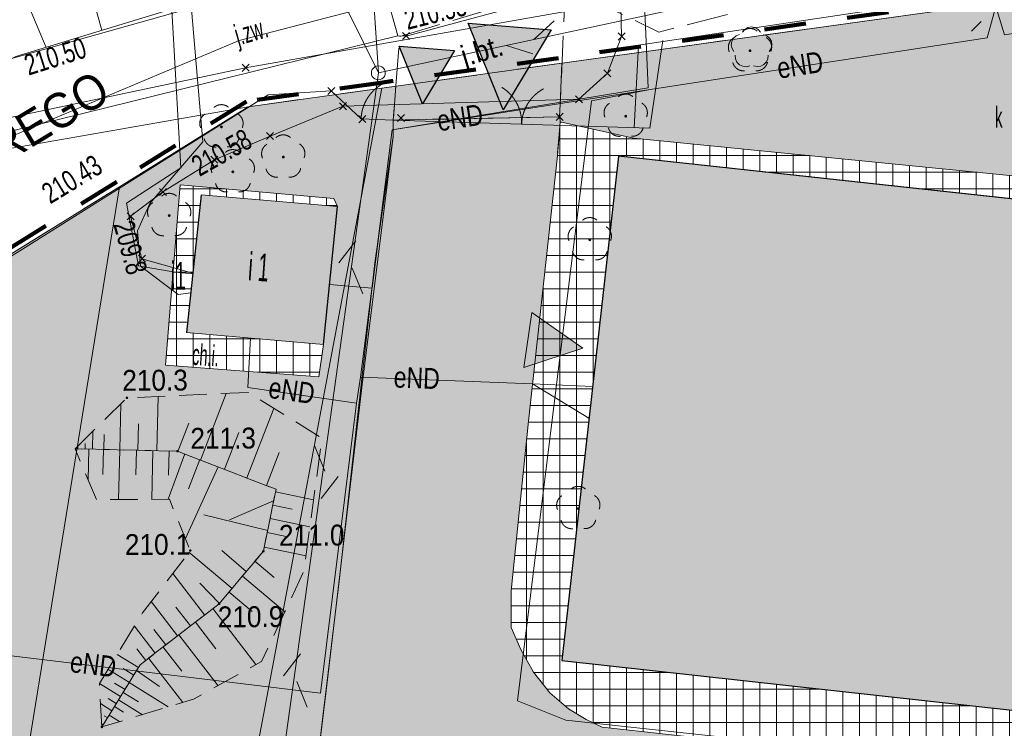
# Model space of a CAD drawing. Header units: millimetres. Extents: x 1477672 to 1719981, y -587673 to -401480.
# Tile 12 of 34: x 1529721 to 1565177, y -473742 to -448242. Entities that reach past the tile are written whole.
import ezdxf
from ezdxf.xclip import XClip

# ---------------------------------------------------------------- set-up
doc = ezdxf.new("R2010")
doc.units = ezdxf.units.MM
doc.header["$MEASUREMENT"] = 0
doc.header["$XCLIPFRAME"] = 0
for name, pattern in [('1.0_0.5', [1500, 1000, -500]), ('1.5_0.5', [2000, 1500, -500]), ('Przerywana długa', [3000, 1500, -1500]), ('Wipeout_Contour', [1000, 0, -1000])]:
    doc.linetypes.add(name, pattern=pattern)
for name, color, linetype, lineweight in [('0_Nr_pióra__1', 7, 'Continuous', 13), ('0_Nr_pióra__18', 9, 'Continuous', 13), ('0_Nr_pióra__19', 255, 'Continuous', 0), ('0_Nr_pióra__21', 7, 'Continuous', 25), ('0_Nr_pióra__80', 3, 'Continuous', 13), ('820-G Rysunki Obrazki_Nr_pióra__1', 7, 'Continuous', 13), ('820-G Rysunki Obrazki_Nr_pióra__146', 7, 'Continuous', 13), ('820-G Rysunki Obrazki_Nr_pióra__179', 6, 'Continuous', 200), ('820-G Rysunki Obrazki_Nr_pióra__18', 9, 'Continuous', 13), ('820-G Rysunki Obrazki_Nr_pióra__7', 7, 'Continuous', 13), ('mapa_robocza (1)_31_000 Inne (niezydentyfikowane)_Nr_pióra__1', 1, 'Continuous', 18), ('mapa_robocza (1)_31_000 Inne (niezydentyfikowane)_Nr_pióra__141', 141, 'Continuous', 18), ('mapa_robocza (1)_31_000 Inne (niezydentyfikowane)_Nr_pióra__18', 18, 'Continuous', 18), ('mapa_robocza (1)_31_000 Inne (niezydentyfikowane)_Nr_pióra__30', 30, 'Continuous', 18), ('mapa_robocza (1)_31_000 Inne (niezydentyfikowane)_Nr_pióra__34', 34, 'Continuous', 18), ('mapa_robocza (1)_31_000 Inne (niezydentyfikowane)_Nr_pióra__5', 5, 'Continuous', 18), ('mapa_robocza (1)_31_000 Inne (niezydentyfikowane)_Nr_pióra__7', 7, 'Continuous', 18), ('mapa_robocza (1)_31_000 Inne (niezydentyfikowane)_Nr_pióra__92', 92, 'Continuous', 18), ('mapa_robocza (1)_31_000 Inne (niezydentyfikowane)_Nr_pióra__96', 96, 'Continuous', 18), ('mapa_robocza (1)_31_209-oznaczenie konturu klasyfikacyjnego_Nr_pióra__7', 7, 'Continuous', 18), ('mapa_robocza (1)_31_brama_Nr_pióra__7', 7, 'Continuous', 18), ('mapa_robocza (1)_31_drzewo liściaste_Nr_pióra__94', 94, 'Continuous', 18), ('mapa_robocza (1)_31_furtka_Nr_pióra__7', 7, 'Continuous', 18), ('mapa_robocza (1)_31_jezdnia-Atr17_Nr_pióra__7', 7, 'Continuous', 18), ('mapa_robocza (1)_31_jezdnia_Nr_pióra__7', 7, 'Continuous', 18), ('mapa_robocza (1)_31_krawężnik_Nr_pióra__7', 7, 'Continuous', 18), ('mapa_robocza (1)_31_latarnia_Nr_pióra__7', 7, 'Continuous', 18), ('mapa_robocza (1)_31_obszar utwardzony_Nr_pióra__7', 7, 'Continuous', 18), ('mapa_robocza (1)_31_ogrodzenie trwałe_Nr_pióra__7', 7, 'Continuous', 18), ('mapa_robocza (1)_31_punkt wysokościowy naturalny-Atr2_Nr_pióra__7', 7, 'Continuous', 18), ('mapa_robocza (1)_31_skarpa nieumocniona_Nr_pióra__7', 7, 'Continuous', 18)]:
    doc.layers.add(name, color=color, linetype=linetype, lineweight=lineweight)
doc.layers.add('0_Nr_pióra__39', color=7, linetype='Continuous', lineweight=0, true_color=0xffd5aa)
doc.layers.add('0_Nr_pióra__99', color=7, linetype='Continuous', lineweight=0, true_color=0xaad2ff)
doc.layers.add('820-G Rysunki Obrazki', color=7, linetype='Continuous')
doc.layers.add('mapa_robocza (1)_31_punkt wysokościowy naturalny', color=7, linetype='Continuous')
doc.styles.add('GENERATED_STYLE_3', font='arial.ttf')
doc.linetypes.add('902-500', pattern='A,0,[2,ZS_INWENTARYZACJA TERENU1.Shx,S=59.52381,R=0,X=0,Y=0],-7500,0', length=7500)
pattern_1 = [(0, (1534167.6, 128270.5), (0, 519.61524), [150, -150]), (0, (1534317.6, 128530.3), (0, 519.61524), [150, -150]), (60, (1534167.6, 128270.5), (-450, 259.8076), [150, -150]), (60, (1534467.6, 128270.5), (-450, 259.8076), [150, -150]), (120, (1534317.6, 128270.5), (450, 259.8076), [150, -150]), (120, (1534617.6, 128270.5), (450, 259.8076), [150, -150])]
pattern_2 = [(0, (1534167.6, 128270.5), (0, 600), []), (90, (1534167.6, 128270.5), (-600, 0), [])]

# ---------------------------------------------------------------- blocks, each defined once
blk = doc.blocks.new('Rysunek_1_31', base_point=(1578976, -495102))
at = {"layer": 'mapa_robocza (1)_31_drzewo liściaste_Nr_pióra__94', "linetype": 'Continuous', "lineweight": 18}
for points in [[(1556071, -449359, 1), (1555971, -449359, 1)], [(1551595, -451715, 1), (1551495, -451715, 1)], [(1537037, -452099, 1), (1536937, -452100, 1)], [(1539263, -453186, 1), (1539163, -453187, 1)], [(1537446, -453717, 1), (1537346, -453717, 1)], [(1535155, -455290, 1), (1535055, -455290, 1)], [(1550300, -456162, 1), (1550200, -456163, 1)], [(1549886, -465835, 1), (1549786, -465835, 1)]]:
    blk.add_hatch(color=94, dxfattribs=at).paths.add_polyline_path(points)
at = {"layer": 'mapa_robocza (1)_31_punkt wysokościowy naturalny', "linetype": 'Continuous', "lineweight": 0, "true_color": 0x000000}
for points in [[(1533628, -461849, 1), (1533538, -461849, 1)], [(1535449, -463768, 1), (1535359, -463769, 1)], [(1535910, -467346, 1), (1535820, -467346, 1)], [(1538540, -467371, 1), (1538450, -467371, 1)], [(1536951, -469260, 1), (1536861, -469260, 1)], [(1532727, -473694, 1), (1532637, -473695, 1)]]:
    blk.add_hatch(color=18, dxfattribs=at).paths.add_polyline_path(points)
at = {"layer": 'mapa_robocza (1)_31_000 Inne (niezydentyfikowane)_Nr_pióra__1', "color": 1, "linetype": 'Continuous', "lineweight": 18, "flags": 128}
for points in [[(1535957, -457365), (1534124, -456846), (1533715, -455318), (1534880, -454441), (1536734, -453281), (1538739, -452429), (1541362, -451354), (1549861, -451105), (1550886, -450169), (1551398, -448846), (1551197, -440047), (1551712, -430414), (1554143, -422100), (1554652, -418335)], [(1554652, -418335), (1554143, -422100), (1551712, -430414), (1551197, -440047), (1551398, -448846), (1550886, -450169), (1549861, -451105), (1541362, -451354), (1538739, -452429), (1536734, -453281), (1534880, -454441), (1533715, -455318), (1534124, -456846), (1535957, -457365)], [(1541859, -420052), (1542919, -431695), (1540854, -432567), (1534851, -435491), (1536320, -452633), (1534413, -454854), (1533958, -455837), (1534076, -457116), (1535432, -458128), (1535881, -458066)], [(1535957, -457385), (1535307, -457329), (1533996, -457097), (1533563, -454839), (1535525, -453568), (1534479, -435253), (1541914, -430860), (1541571, -426832), (1540727, -420203)], [(1540880, -457767), (1542410, -457898), (1543137, -452204), (1552349, -450690), (1552003, -442682), (1550809, -431689), (1554891, -428545)], [(1638078, -500415), (1637447, -500229), (1636454, -499675), (1633486, -493152), (1637724, -480647), (1640202, -463042), (1635735, -455048), (1632903, -451224), (1627820, -445424), (1620073, -442579), (1614657, -441560), (1614287, -441602), (1614214, -441022), (1613977, -441604), (1611269, -441919), (1565188, -448786), (1564872, -447768), (1564559, -448890), (1552429, -450750)], [(1552429, -450750), (1543137, -452204), (1541999, -461110)], [(1563207, -495228), (1562098, -483425), (1562959, -474909), (1549390, -473448), (1547646, -472748), (1550312, -451162), (1552429, -450750)], [(1538031, -459693), (1537941, -461474), (1541854, -462041)], [(1541854, -462041), (1541999, -461110)], [(1541999, -461110), (1548190, -461345)], [(1548190, -461345), (1550218, -462583)], [(1548190, -461345), (1550351, -461442)], [(1541854, -462041), (1540555, -472479), (1519870, -469979), (1518071, -471909), (1517574, -475942), (1517304, -475824), (1517516, -476212), (1514052, -520513), (1513390, -520217), (1513984, -520873), (1511537, -548988), (1512453, -549983), (1533310, -551152), (1533689, -550990), (1565755, -551955), (1570359, -551018)]]:
    blk.add_lwpolyline(points, dxfattribs=at)
at = {"layer": 'mapa_robocza (1)_31_000 Inne (niezydentyfikowane)_Nr_pióra__141', "color": 141, "linetype": 'Continuous', "lineweight": 18, "flags": 128}
for points in [[(1543509, -448705), (1543765, -448958)], [(1543511, -448959), (1543763, -448704)], [(1551270, -448720), (1551526, -448972)], [(1551272, -448974), (1551524, -448718)], [(1537727, -449848), (1537982, -450100)], [(1537728, -450102), (1537981, -449846)], [(1550758, -450043), (1551014, -450295)], [(1550760, -450297), (1551012, -450041)], [(1540812, -450680), (1541067, -450933)], [(1540813, -450934), (1541066, -450679)], [(1549733, -450979), (1549989, -451231)], [(1549735, -451233), (1549987, -450977)], [(1541235, -451228), (1541490, -451480)], [(1541236, -451482), (1541489, -451226)], [(1541927, -451694), (1542183, -451946)], [(1541929, -451948), (1542181, -451692)], [(1543321, -451653), (1543577, -451905)], [(1543323, -451907), (1543575, -451651)], [(1549041, -451613), (1549297, -451865)], [(1549043, -451867), (1549295, -451611)], [(1538611, -452303), (1538866, -452555)], [(1538612, -452557), (1538865, -452301)], [(1536606, -453154), (1536861, -453407)], [(1536607, -453408), (1536860, -453153)], [(1534753, -454315), (1535008, -454568)], [(1534754, -454569), (1535007, -454314)], [(1533588, -455192), (1533843, -455445)], [(1533589, -455446), (1533842, -455191)], [(1533996, -456720), (1534252, -456972)], [(1533998, -456974), (1534250, -456718)]]:
    blk.add_lwpolyline(points, dxfattribs=at)
at = {"layer": 'mapa_robocza (1)_31_000 Inne (niezydentyfikowane)_Nr_pióra__18', "color": 18, "linetype": 'Continuous', "lineweight": 18, "flags": 128}
for points in [[(1637609, -462527), (1551283, -453157), (1549238, -471299), (1635544, -480810)], [(1536261, -454544), (1535730, -459497), (1540662, -459928), (1541163, -454965)]]:
    blk.add_lwpolyline(points, close=True, dxfattribs=at)
at = {"layer": 'mapa_robocza (1)_31_000 Inne (niezydentyfikowane)_Nr_pióra__30', "color": 30, "linetype": 'Continuous', "lineweight": 18, "flags": 128}
for points in [[(1678674, -415379), (1668348, -417349), (1629882, -435432), (1583026, -441493), (1542636, -450157)], [(1528620, -421828), (1542636, -450157)], [(1542636, -450157), (1541092, -426995)], [(1548231, -448956), (1548971, -448286)], [(1547253, -449166), (1548204, -449473)], [(1538958, -476568), (1542636, -450157)], [(1541826, -456195), (1541215, -456986)], [(1541692, -457186), (1542073, -458110)], [(1540712, -464486), (1540332, -463562)], [(1540580, -465477), (1541191, -464686)], [(1539830, -471062), (1539220, -471853)], [(1539697, -472053), (1540078, -472977)]]:
    blk.add_lwpolyline(points, dxfattribs=at)
at = {"layer": 'mapa_robocza (1)_31_000 Inne (niezydentyfikowane)_Nr_pióra__5', "color": 5, "linetype": 'Continuous', "lineweight": 18, "flags": 128}
blk.add_lwpolyline([(1555587, -446842), (1537854, -449974), (1513244, -455167), (1503370, -461414), (1501710, -473504), (1501195, -477867), (1501247, -478196), (1501728, -478274), (1502128, -478301)], dxfattribs=at)
at = {"layer": 'mapa_robocza (1)_31_000 Inne (niezydentyfikowane)_Nr_pióra__7', "color": 7, "linetype": 'Continuous', "lineweight": 18, "flags": 128}
for points in [[(1493880, -580078), (1494352, -568998), (1498725, -517682), (1500988, -495618), (1502718, -480158), (1505931, -471959), (1507265, -469241), (1508524, -467204), (1510520, -464873), (1513296, -462476), (1516610, -459667), (1526665, -453599), (1537619, -448996), (1552886, -445017), (1565043, -442757), (1614239, -434972), (1634431, -430135), (1641414, -427125), (1648902, -421621), (1648663, -416593), (1649986, -405539)], [(1573438, -426288), (1557337, -431421), (1527259, -440485), (1499769, -445654), (1501077, -450567), (1517510, -452692), (1517352, -453033), (1564366, -439801), (1583705, -432569), (1593451, -428542), (1611031, -424991), (1643256, -420534), (1661706, -416987), (1669614, -414881), (1678966, -412760)], [(1554652, -418335), (1554143, -422100), (1551712, -430414), (1551197, -440047), (1551398, -448846)], [(1677590, -425074), (1674715, -425522), (1664576, -427371), (1644008, -431310), (1612670, -436951), (1595106, -437953), (1578245, -437820), (1564366, -439801), (1517352, -453033), (1517510, -452692), (1501077, -450567), (1501758, -459403), (1491526, -579970)], [(1495172, -580137), (1504633, -477447), (1505593, -467041), (1506423, -463676), (1507620, -461459), (1509867, -459056), (1514061, -456442), (1517453, -455032), (1517773, -454900), (1537953, -451374), (1542759, -450706), (1617490, -440333), (1645898, -436389), (1646186, -434407), (1658841, -431744), (1664454, -430562), (1674773, -428582), (1677243, -428183)], [(1645978, -436419), (1637323, -437369), (1617658, -439962), (1594754, -442815), (1588179, -443753), (1552000, -449162), (1551847, -452133)], [(1492383, -580009), (1492963, -574012), (1493089, -565065), (1494376, -548093), (1498684, -500726), (1501267, -476802), (1502840, -464992), (1504814, -463197), (1509193, -459213), (1515055, -455331), (1518729, -454225), (1522191, -453174), (1525015, -451839), (1528276, -450220), (1529582, -449572), (1542449, -445638), (1543338, -448822), (1529417, -452253), (1523694, -456796), (1514841, -463524), (1508233, -470261), (1505093, -477289)], [(1531984, -446147), (1532681, -448624)], [(1529652, -446804), (1530670, -449240)], [(1542015, -451810), (1540939, -450806), (1538670, -450940), (1525033, -459493), (1517429, -464285), (1517303, -465458), (1516874, -470047), (1515843, -485132), (1513673, -509188), (1512519, -522894), (1510268, -550647), (1524911, -551491)], [(1549861, -451105), (1541362, -451354)], [(1540010, -478512), (1541231, -468445), (1542505, -456987), (1543169, -452444), (1543175, -451853), (1549169, -451739), (1549186, -451919), (1549083, -453139), (1548048, -462695), (1547424, -468799), (1547421, -470119), (1547766, -470907), (1548220, -471725), (1548815, -472461), (1549488, -473037), (1550120, -473424), (1550692, -473700), (1557857, -474489)], [(1630854, -461796), (1551283, -453157), (1549238, -471299), (1635544, -480810)], [(1616774, -480818), (1611721, -480337), (1601535, -479216), (1593660, -478372), (1571305, -475951), (1557857, -474489), (1550692, -473700), (1550120, -473424), (1549488, -473037), (1548815, -472461), (1548220, -471725), (1547766, -470907), (1547421, -470119), (1547424, -468799), (1548048, -462695), (1549083, -453139), (1549186, -451919), (1551829, -452503), (1562336, -453543), (1581017, -455395), (1618889, -459236)], [(1534654, -463753), (1534703, -461803)], [(1536236, -464094), (1537162, -461688)], [(1533324, -463721), (1533364, -462060)], [(1537900, -464734), (1538875, -462229)], [(1532344, -463696), (1532360, -463046)], [(1533974, -463737), (1533999, -462787)], [(1535414, -463779), (1535808, -462756)], [(1532754, -463704), (1532761, -463174)], [(1537098, -464419), (1537610, -463096)], [(1531814, -463679), (1531813, -463579)], [(1532074, -463688), (1532083, -463498)], [(1532214, -463687), (1532190, -464807)], [(1532744, -463704), (1532719, -464614)], [(1533324, -463721), (1533284, -465511)], [(1533924, -463737), (1533899, -464617)], [(1534514, -463744), (1534474, -465504)], [(1535104, -463760), (1535079, -464631)], [(1535665, -463867), (1535064, -465501)], [(1536206, -464074), (1535802, -465126)], [(1538611, -465010), (1539065, -463817)], [(1536867, -464330), (1535692, -466917)], [(1538933, -465238), (1540304, -465520)], [(1538865, -465559), (1537279, -466238)], [(1538835, -465709), (1539536, -465855)], [(1538651, -466620), (1536357, -466063)], [(1538738, -466189), (1540170, -466491)], [(1538631, -466690), (1539372, -466846)], [(1538524, -467221), (1540036, -467532)], [(1537373, -468707), (1535815, -467406)], [(1537879, -468104), (1536995, -467349)], [(1538187, -467733), (1538881, -468319)], [(1536378, -469663), (1535230, -468170)], [(1537750, -468265), (1539268, -469546)], [(1536916, -469250), (1536212, -468524)], [(1537264, -468838), (1538098, -469543)], [(1535403, -470419), (1534456, -469184)], [(1535871, -470056), (1535347, -469379)], [(1536677, -469431), (1538229, -471452)], [(1534596, -471043), (1533851, -470068)], [(1536050, -469925), (1536785, -470881)], [(1534985, -470741), (1534551, -470184)], [(1535452, -470378), (1536863, -472210)], [(1534885, -470822), (1535560, -471688)], [(1533999, -471557), (1533226, -471081)], [(1534258, -471305), (1533935, -470887)], [(1534367, -471225), (1535596, -472808)], [(1533672, -472089), (1532900, -471613)], [(1533831, -471828), (1533449, -471590)], [(1533930, -471667), (1534753, -472243)], [(1533355, -472601), (1532593, -472135)], [(1533514, -472350), (1533132, -472112)], [(1533662, -472099), (1535067, -472971)], [(1533444, -472450), (1533996, -472787)], [(1533038, -473112), (1532637, -472855)], [(1533197, -472852), (1532906, -472673)], [(1533137, -472962), (1533458, -473160)], [(1533276, -472721), (1534139, -473256)], [(1532890, -473363), (1532769, -473294)], [(1532939, -473273), (1533320, -473501)], [(1532731, -473614), (1532671, -473585)]]:
    blk.add_lwpolyline(points, dxfattribs=at)
for points in [[(1584953, -430641), (1581989, -431639), (1566277, -436550), (1553388, -440144), (1541467, -443483), (1529656, -446802), (1526404, -448160), (1518414, -449867), (1504167, -452169), (1505066, -458894), (1508082, -454827), (1514421, -453899), (1518222, -453068), (1522047, -452222), (1528276, -450220), (1529582, -449572), (1542449, -445638), (1554259, -442029), (1566927, -438286), (1573686, -436307), (1581221, -433693)], [(1543637, -448832), (1543338, -448822), (1542449, -445638), (1554382, -442638), (1556449, -442137), (1568367, -439928), (1583353, -437431), (1597792, -435507), (1610383, -433914), (1614189, -433302), (1628484, -430630), (1628957, -432897), (1629070, -433466), (1612868, -436550), (1586947, -439870), (1583909, -440318), (1562501, -444102), (1548904, -447412)], [(1617490, -440333), (1542759, -450706), (1523711, -551458), (1539066, -552159), (1579590, -554515), (1593841, -554622), (1604604, -555160)], [(1542634, -449907), (1542699, -449915), (1542759, -449939), (1542812, -449979), (1542852, -450030), (1542876, -450090), (1542886, -450155), (1542877, -450220), (1542853, -450280), (1542814, -450333), (1542762, -450373), (1542702, -450397), (1542637, -450407), (1542572, -450398), (1542512, -450374), (1542460, -450335), (1542419, -450283), (1542395, -450223), (1542386, -450158), (1542394, -450093), (1542418, -450033), (1542458, -449981), (1542509, -449940), (1542569, -449916)], [(1542759, -450706), (1537953, -451374), (1533319, -454251), (1517569, -551173), (1523711, -551458)], [(1517453, -455032), (1517326, -460603), (1517246, -464204), (1533319, -454251), (1537953, -451374), (1517773, -454900)], [(1533319, -454251), (1517246, -464204), (1515256, -488406), (1510118, -550866), (1514539, -551031), (1517569, -551173)], [(1535730, -459497), (1540662, -459928), (1540499, -461099), (1534976, -460671), (1535499, -454188), (1541032, -454676), (1541163, -454965), (1536261, -454544)]]:
    blk.add_lwpolyline(points, close=True, dxfattribs=at)
at = {"layer": 'mapa_robocza (1)_31_000 Inne (niezydentyfikowane)_Nr_pióra__92', "color": 92, "linetype": 'Continuous', "lineweight": 18, "flags": 128}
blk.add_lwpolyline([(1488137, -453024), (1500739, -450949), (1501077, -450567), (1517510, -452692), (1517352, -453033), (1564366, -439801), (1583705, -432569), (1593451, -428542), (1611031, -424991), (1643256, -420534), (1642407, -415529)], dxfattribs=at)
at = {"layer": 'mapa_robocza (1)_31_000 Inne (niezydentyfikowane)_Nr_pióra__96', "color": 96, "linetype": 'Continuous', "lineweight": 18, "flags": 128}
for points in [[(1642407, -415529), (1630333, -416619), (1619255, -418683), (1618056, -418920), (1608310, -419686), (1580226, -424129), (1573438, -426288), (1557337, -431421), (1527259, -440485), (1499769, -445654), (1501077, -450567), (1517510, -452692), (1517352, -453033), (1564366, -439801), (1583705, -432569), (1593451, -428542), (1611031, -424991), (1643256, -420534)], [(1617490, -440333), (1542759, -450706), (1523711, -551458), (1539066, -552159), (1579590, -554515), (1593841, -554622), (1604604, -555160)], [(1542759, -450706), (1537953, -451374), (1533319, -454251), (1517569, -551173), (1523711, -551458)], [(1517246, -464204), (1533319, -454251), (1537953, -451374), (1517773, -454900), (1517453, -455032), (1517326, -460603)], [(1533319, -454251), (1517246, -464204), (1515256, -488406), (1510118, -550866), (1514539, -551031), (1517569, -551173)]]:
    blk.add_lwpolyline(points, close=True, dxfattribs=at)
for points in [[(1677590, -425074), (1674715, -425522), (1664576, -427371), (1644008, -431310), (1612670, -436951), (1595106, -437953), (1578245, -437820), (1564366, -439801), (1517352, -453033), (1517510, -452692), (1501077, -450567), (1501758, -459403), (1491526, -579970)], [(1495172, -580137), (1504633, -477447), (1505593, -467041), (1506423, -463676), (1507620, -461459), (1509867, -459056), (1514061, -456442), (1517453, -455032), (1517773, -454900), (1537953, -451374), (1542759, -450706), (1617490, -440333), (1645898, -436389), (1646186, -434407), (1658841, -431744), (1664454, -430562), (1674773, -428582), (1677243, -428183)], [(1555749, -448693), (1555832, -448592), (1555944, -448528), (1556072, -448504), (1556200, -448526), (1556314, -448589), (1556397, -448689)], [(1555441, -449391), (1555372, -449282), (1555345, -449155), (1555362, -449026), (1555423, -448911), (1555518, -448823), (1555638, -448774)], [(1556510, -448769), (1556630, -448817), (1556727, -448903), (1556788, -449018), (1556807, -449147), (1556782, -449274), (1556713, -449384)], [(1556011, -449900), (1555886, -449933), (1555756, -449920), (1555639, -449863), (1555549, -449770), (1555495, -449652), (1555485, -449522)], [(1556671, -449515), (1556663, -449645), (1556611, -449764), (1556521, -449858), (1556404, -449916), (1556276, -449931), (1556149, -449899)]]:
    blk.add_lwpolyline(points, dxfattribs=at)
at = {"layer": 'mapa_robocza (1)_31_209-oznaczenie konturu klasyfikacyjnego_Nr_pióra__7', "color": 7, "linetype": 'Continuous', "lineweight": 18, "flags": 128}
blk.add_lwpolyline([(1549149, -452379), (1549092, -453029)], dxfattribs=at)
at = {"layer": 'mapa_robocza (1)_31_brama_Nr_pióra__7', "color": 7, "linetype": 'Continuous', "lineweight": 18, "flags": 128}
blk.add_lwpolyline([(1543175, -451853), (1552417, -452150)], dxfattribs=at)
at = {"layer": 'mapa_robocza (1)_31_brama_Nr_pióra__7', "color": 7, "linetype": 'Continuous', "lineweight": 18}
for centre, start, end in [((1546297, -451954), 358.1624, 58.1624), ((1549296, -452050), 118.1624, 178.1624)]:
    blk.add_arc(centre, 1500, start, end, dxfattribs=at)
at = {"layer": 'mapa_robocza (1)_31_drzewo liściaste_Nr_pióra__94', "color": 94, "linetype": 'Continuous', "lineweight": 18}
for centre, start, end in [((1556019, -448959), 49.6034, 131.0594), ((1555640, -449237), 121.6394, 202.8794), ((1556400, -449233), 337.7834, 59.0234), ((1555788, -449684), 193.5524, 275.2024), ((1556258, -449682), 265.4604, 347.1104), ((1551542, -451315), 49.6034, 131.0594), ((1536984, -451699), 49.6034, 131.0594), ((1551164, -451593), 121.6394, 202.8794), ((1551924, -451589), 337.7834, 59.0234), ((1536606, -451977), 121.6394, 202.8794), ((1537366, -451973), 337.7834, 59.0234), ((1539211, -452786), 49.6034, 131.0594), ((1551312, -452040), 193.5524, 275.2024), ((1551782, -452038), 265.4604, 347.1104), ((1536754, -452425), 193.5524, 275.2024), ((1537224, -452422), 265.4604, 347.1104), ((1538832, -453065), 121.6394, 202.8794), ((1539592, -453060), 337.7834, 59.0234), ((1537394, -453317), 49.6034, 131.0594), ((1537015, -453595), 121.6394, 202.8794), ((1537775, -453591), 337.7834, 59.0234), ((1538980, -453512), 193.5524, 275.2024), ((1539450, -453509), 265.4604, 347.1104), ((1537163, -454042), 193.5524, 275.2024), ((1537633, -454040), 265.4604, 347.1104), ((1535103, -454890), 49.6034, 131.0594), ((1534724, -455168), 121.6394, 202.8794), ((1535484, -455164), 337.7834, 59.0234), ((1550248, -455763), 49.6034, 131.0594), ((1534872, -455616), 193.5524, 275.2024), ((1535342, -455613), 265.4604, 347.1104), ((1549870, -456041), 121.6394, 202.8794), ((1550630, -456036), 337.7834, 59.0234), ((1550017, -456488), 193.5524, 275.2024), ((1550487, -456485), 265.4604, 347.1104), ((1549834, -465435), 49.6034, 131.0594), ((1549456, -465713), 121.6394, 202.8794), ((1550216, -465709), 337.7834, 59.0234), ((1549603, -466161), 193.5524, 275.2024), ((1550073, -466158), 265.4604, 347.1104)]:
    blk.add_arc(centre, 400, start, end, dxfattribs=at)
at = {"layer": 'mapa_robocza (1)_31_furtka_Nr_pióra__7', "color": 7, "linetype": 'Continuous', "lineweight": 18, "flags": 128}
blk.add_lwpolyline([(1542015, -451810), (1543175, -451853)], dxfattribs=at)
at = {"layer": 'mapa_robocza (1)_31_furtka_Nr_pióra__7', "color": 7, "linetype": 'Continuous', "lineweight": 18}
blk.add_arc((1543514, -451865), 1500, 117.8634, 177.8634, dxfattribs=at)
at = {"layer": 'mapa_robocza (1)_31_jezdnia_Nr_pióra__7', "color": 7, "linetype": '1.5_0.5', "lineweight": 18, "flags": 128}
blk.add_lwpolyline([(1543408, -448842), (1549368, -447048), (1549165, -451739), (1543175, -451853)], close=True, dxfattribs=at)
at = {"layer": 'mapa_robocza (1)_31_krawężnik_Nr_pióra__7', "color": 7, "linetype": 'Continuous', "lineweight": 18, "flags": 128}
for points in [[(1616642, -511620), (1615122, -525339), (1605876, -524362), (1595419, -523212), (1587003, -522261), (1567211, -520106), (1542955, -517446), (1514566, -514320), (1516315, -493380), (1517066, -483225), (1522280, -483745), (1532376, -484846), (1533606, -484809), (1534785, -484593), (1535853, -484256), (1536620, -483812), (1538063, -482564), (1539293, -480886), (1539846, -479603), (1540010, -478512), (1540802, -471988), (1542041, -461480), (1543169, -452444)], [(1549083, -453139), (1548048, -462695), (1547424, -468799), (1547421, -470119), (1547766, -470907), (1548220, -471725), (1548815, -472461), (1549488, -473037), (1550120, -473424), (1550692, -473700), (1557857, -474489), (1571305, -475951), (1593660, -478372)]]:
    blk.add_lwpolyline(points, dxfattribs=at)
at = {"layer": 'mapa_robocza (1)_31_latarnia_Nr_pióra__7', "color": 7, "linetype": 'Continuous', "lineweight": 18}
blk.add_line((1564345, -448301), (1563994, -448656), dxfattribs=at)
at = {"layer": 'mapa_robocza (1)_31_obszar utwardzony_Nr_pióra__7', "color": 7, "linetype": '1.5_0.5', "lineweight": 18, "flags": 128}
blk.add_lwpolyline([(1627178, -436457), (1622393, -437365), (1613690, -438655), (1611859, -438446), (1610944, -437521), (1608216, -437967), (1606486, -439687), (1596403, -440875), (1581765, -443020), (1567819, -445471), (1558060, -447337), (1552737, -448688), (1549368, -447048), (1557236, -444962), (1564918, -443518), (1583909, -440318), (1586947, -439870), (1612868, -436550), (1629070, -433466), (1628957, -432897), (1629556, -432703), (1634943, -433862)], close=True, dxfattribs=at)
at = {"layer": 'mapa_robocza (1)_31_ogrodzenie trwałe_Nr_pióra__7', "color": 7, "linetype": '902-500', "lineweight": 18, "flags": 128}
blk.add_lwpolyline([(1552879, -448987), (1552417, -452150)], dxfattribs=at)
at = {"layer": 'mapa_robocza (1)_31_skarpa nieumocniona_Nr_pióra__7', "color": 7, "linetype": '1.0_0.5', "lineweight": 18, "flags": 128}
for points in [[(1531714, -463680), (1533583, -461849), (1537952, -461654), (1540602, -463299), (1539959, -468082), (1538428, -471341), (1535976, -472695), (1532682, -473695), (1534059, -471457), (1536906, -469260), (1538495, -467371), (1538952, -465138), (1535404, -463769)], [(1531714, -463680), (1533583, -461849), (1537952, -461654), (1540602, -463299), (1539959, -468082), (1538428, -471341), (1535976, -472695), (1532682, -473695), (1534059, -471457), (1536906, -469260), (1538495, -467371), (1538952, -465138), (1535404, -463769)], [(1532682, -473695), (1532592, -472125), (1534148, -469586), (1535865, -467346), (1535114, -465500), (1532484, -465516), (1531714, -463680), (1535404, -463769), (1538952, -465138), (1538495, -467371), (1536906, -469260), (1534059, -471457)], [(1532682, -473695), (1532592, -472125), (1534148, -469586), (1535865, -467346), (1535114, -465500), (1532484, -465516), (1531714, -463680), (1535404, -463769), (1538952, -465138), (1538495, -467371), (1536906, -469260), (1534059, -471457)]]:
    blk.add_lwpolyline(points, close=True, dxfattribs=at)
at = {"layer": 'mapa_robocza (1)_31_000 Inne (niezydentyfikowane)_Nr_pióra__1', "color": 1, "linetype": 'Continuous', "lineweight": 18, "char_height": 750, "style": 'GENERATED_STYLE_3'}
for s, insert, attachment_point, rotation in [('\\A1;{\\W0.790000x;\\pql;\\fArial|b0|i0|c238|p38;eND}', (1557064, -450379), 7, 9.0524), ('\\A1;{\\W0.790000x;\\pql;\\fArial|b0|i0|c238|p38;eND}', (1544815, -452270), 7, 8.7584), ('\\A1;{\\W0.741000x;\\pql;\\fArial|b0|i0|c238|p38;209.8}', (1533078, -455608), 7, 285.4614), ('\\A1;{\\W0.790000x;\\pql;\\fArial|b0|i0|c238|p38;eND}', (1543178, -461485), 7, 357.7434), ('\\A1;{\\W0.790000x;\\pql;\\fArial|b0|i0|c238|p38;eND}', (1538698, -461475), 4, 351.7504), ('\\A1;{\\W0.790000x;\\pql;\\fArial|b0|i0|c238|p38;eND}', (1531500, -471720), 7, 352.9274)]:
    blk.add_mtext(s, dxfattribs=dict(at, insert=insert, attachment_point=attachment_point, rotation=rotation))
at = {"layer": 'mapa_robocza (1)_31_000 Inne (niezydentyfikowane)_Nr_pióra__18', "color": 18, "linetype": 'Continuous', "lineweight": 18, "insert": (1535165, -457958), "char_height": 1000, "attachment_point": 7, "rotation": 0.3314, "style": 'GENERATED_STYLE_3'}
blk.add_mtext('\\A1;{\\W0.500000x;\\pql;\\fArial|b0|i0|c238|p38;i1}', dxfattribs=at)
at = {"layer": 'mapa_robocza (1)_31_000 Inne (niezydentyfikowane)_Nr_pióra__34', "color": 34, "linetype": 'Continuous', "lineweight": 18, "insert": (1564842, -452124), "char_height": 750, "attachment_point": 7, "rotation": 0.3314, "style": 'GENERATED_STYLE_3'}
blk.add_mtext('\\A1;{\\W0.520000x;\\pql;\\fArial|b0|i0|c238|p38;k}', dxfattribs=at)
at = {"layer": 'mapa_robocza (1)_31_000 Inne (niezydentyfikowane)_Nr_pióra__7', "color": 7, "linetype": 'Continuous', "lineweight": 18, "attachment_point": 7, "style": 'GENERATED_STYLE_3'}
for s, insert, char_height, rotation in [('\\A1;{\\W0.703000x;\\pql;\\fArial|b0|i0|c238|p38;210.53}', (1543690, -448622), 750, 14.1254), ('\\A1;{\\W0.564000x;\\pql;\\fArial|b0|i0|c238|p38;j.zw.}', (1537649, -449394), 750, 15.8674), ('\\A1;{\\W0.702000x;\\pql;\\fArial|b0|i0|c238|p38;210.50}', (1530045, -450267), 750, 17.6124), ('\\A1;{\\W0.898000x;\\pql;\\fArial|b0|i0|c238|p38;ZYGMUNTA STAREGO}', (1518613, -459834), 1250, 31.1104), ('\\A1;{\\W0.703000x;\\pql;\\fArial|b0|i0|c238|p38;210.58}', (1536202, -453911), 750, 29.6264), ('\\A1;{\\W0.711000x;\\pql;\\fArial|b0|i0|c238|p38;210.43}', (1530827, -454900), 750, 31.3274), ('\\A1;{\\W0.500000x;\\pql;\\fArial|b0|i0|c238|p38;ch.i.}', (1535912, -460667), 750, 356.0254)]:
    blk.add_mtext(s, dxfattribs=dict(at, insert=insert, char_height=char_height, rotation=rotation))
at = {"layer": 'mapa_robocza (1)_31_jezdnia-Atr17_Nr_pióra__7', "color": 7, "linetype": 'Continuous', "lineweight": 18, "insert": (1545812, -450154), "char_height": 750, "attachment_point": 7, "rotation": 16.7574, "style": 'GENERATED_STYLE_3'}
blk.add_mtext('\\A1;{\\W0.900000x;\\pql;\\fArial|b0|i0|c238|p38;j.bt.}', dxfattribs=at)
at = {"layer": 'mapa_robocza (1)_31_punkt wysokościowy naturalny-Atr2_Nr_pióra__7', "color": 7, "linetype": 'Continuous', "lineweight": 18, "char_height": 750, "attachment_point": 7, "rotation": 0.3314, "style": 'GENERATED_STYLE_3'}
for s, insert in [('\\A1;{\\W0.900000x;\\pql;\\fArial|b0|i0|c238|p38;210.3}', (1533418, -461609)), ('\\A1;{\\W0.900000x;\\pql;\\fArial|b0|i0|c238|p38;211.3}', (1535870, -463695)), ('\\A1;{\\W0.900000x;\\pql;\\fArial|b0|i0|c238|p38;211.0}', (1539060, -467186)), ('\\A1;{\\W0.900000x;\\pql;\\fArial|b0|i0|c238|p38;210.1}', (1533512, -467518)), ('\\A1;{\\W0.900000x;\\pql;\\fArial|b0|i0|c238|p38;210.9}', (1536857, -470119))]:
    blk.add_mtext(s, dxfattribs=dict(at, insert=insert))

msp = doc.modelspace()

# ---------------------------------------------------------------- hatches: boundary and pattern name
at = {"layer": '0_Nr_pióra__80', "linetype": 'Continuous', "lineweight": 13}
h = msp.add_hatch(dxfattribs=at)
h.set_pattern_fill('Trójkąciki', color=3, style=0, pattern_type=2)
h.set_pattern_definition(pattern_1)
h.paths.add_polyline_path([(1517246, -464204), (1515691, -483123), (1517066, -483225), (1522280, -483745), (1532376, -484846), (1533606, -484809), (1534785, -484593), (1535853, -484256), (1536620, -483812), (1538063, -482564), (1539293, -480886), (1539846, -479603), (1540010, -478512), (1541231, -468445), (1542505, -456987), (1543169, -452444), (1543175, -451853), (1543270, -450635), (1542759, -450706), (1537953, -451374), (1533319, -454251)])
h.paths.add_polyline_path([(1534976, -460671), (1540499, -461099), (1540662, -459928), (1541163, -454965), (1541032, -454676), (1535499, -454188)], flags=0)
at = {"layer": '0_Nr_pióra__99', "linetype": 'Continuous', "lineweight": 0, "true_color": 0x7f9dbf}
msp.add_hatch(color=153, dxfattribs=at).paths.add_polyline_path([(1536261, -454544), (1535730, -459497), (1540662, -459928), (1541163, -454965)])

# ---------------------------------------------------------------- linework, layer by layer
at = {"layer": '0_Nr_pióra__21', "color": 7, "linetype": 'Continuous', "lineweight": 25, "flags": 128}
msp.add_lwpolyline([(1536261, -454544), (1535730, -459497), (1540662, -459928), (1541163, -454965)], close=True, dxfattribs=at)
at = {"layer": '820-G Rysunki Obrazki_Nr_pióra__18', "color": 9, "linetype": 'Continuous', "lineweight": 13, "flags": 128}
msp.add_lwpolyline([(1536261, -454544), (1535730, -459497), (1540662, -459928), (1541163, -454965)], close=True, dxfattribs=at)
at = {"layer": '820-G Rysunki Obrazki_Nr_pióra__7', "color": 7, "linetype": 'Continuous', "lineweight": 13, "flags": 128}
msp.add_lwpolyline([(1535730, -459497), (1540662, -459928), (1540499, -461099), (1534976, -460671), (1535499, -454188), (1541032, -454676), (1541163, -454965), (1536261, -454544)], close=True, dxfattribs=at)

# ---------------------------------------------------------------- next in the draw order: wipeouts: each hides what was drawn before it
at = {"color": 254, "linetype": 'Wipeout_Contour', "lineweight": 0, "ltscale": 52074561.74913856}
msp.add_wipeout([(1551829, -452503), (1562336, -453543), (1581017, -455395), (1618889, -459236), (1631346, -460401), (1631431, -459533), (1635393, -459880), (1635294, -460889), (1637861, -461206), (1638252, -461384), (1638645, -456741), (1639536, -456796), (1639026, -462019), (1639228, -462468), (1639441, -462887), (1639434, -463427), (1639340, -464397), (1639122, -466599), (1637673, -481945), (1636616, -482793), (1636302, -483875), (1636289, -485005), (1635364, -491111), (1639838, -491602), (1645898, -436389), (1617490, -440333), (1549248, -449805), (1549165, -451739), (1543175, -451853), (1549169, -451739), (1549186, -451919)], dxfattribs=at)

# ---------------------------------------------------------------- next in the draw order: hatches: boundary and pattern name
at = {"layer": '0_Nr_pióra__19', "linetype": 'Continuous', "lineweight": 0}
for points in [[(1545874, -448371), (1548865, -448610), (1547130, -451481)], [(1543388, -449195), (1545381, -449354), (1544225, -451268)]]:
    msp.add_hatch(color=255, dxfattribs=at).paths.add_polyline_path(points)
at = {"layer": '0_Nr_pióra__80', "linetype": 'Continuous', "lineweight": 13}
h = msp.add_hatch(dxfattribs=at)
h.set_pattern_fill('Trójkąciki', color=3, style=0, pattern_type=2)
h.set_pattern_definition(pattern_1)
h.paths.add_polyline_path([(1551829, -452503), (1562336, -453543), (1581017, -455395), (1618889, -459236), (1631346, -460401), (1631431, -459533), (1635393, -459880), (1635294, -460889), (1637861, -461206), (1638252, -461384), (1638645, -456741), (1639536, -456796), (1639026, -462019), (1639228, -462468), (1639441, -462887), (1639434, -463427), (1639340, -464397), (1639122, -466599), (1637673, -481945), (1636616, -482793), (1636302, -483875), (1636289, -485005), (1635364, -491111), (1639838, -491602), (1645898, -436389), (1617490, -440333), (1549248, -449805), (1549165, -451739), (1543175, -451853), (1549169, -451739), (1549186, -451919)])

# ---------------------------------------------------------------- next in the draw order: linework, layer by layer
at = {"layer": '0_Nr_pióra__21', "color": 7, "linetype": 'Continuous', "lineweight": 25, "flags": 128}
for points in [[(1545874, -448371), (1548865, -448610), (1547130, -451481)], [(1543388, -449195), (1545381, -449354), (1544225, -451268)]]:
    msp.add_lwpolyline(points, close=True, dxfattribs=at)
at = {"layer": '820-G Rysunki Obrazki_Nr_pióra__146', "color": 7, "linetype": 'Przerywana długa', "lineweight": 13}
msp.add_lwpolyline([(1505688, -550702), (1514539, -551031), (1517569, -551173), (1523711, -551458), (1539066, -552159), (1579590, -554515), (1593841, -554622), (1604604, -555160), (1632561, -556328), (1639286, -496608), (1639770, -492215), (1645898, -436389), (1617490, -440333), (1542759, -450706), (1537953, -451374), (1533319, -454251), (1517246, -464204), (1515256, -488406), (1505714, -550342)], close=True, dxfattribs=at)
at = {"layer": '820-G Rysunki Obrazki_Nr_pióra__18', "color": 9, "linetype": 'Continuous', "lineweight": 13, "flags": 128}
msp.add_lwpolyline([(1637609, -462527), (1551283, -453157), (1549238, -471299), (1635544, -480810)], close=True, dxfattribs=at)
at = {"layer": '820-G Rysunki Obrazki_Nr_pióra__7', "color": 7, "linetype": '1.5_0.5', "lineweight": 13, "flags": 128}
msp.add_lwpolyline([(1549248, -449805), (1549165, -451739), (1543175, -451853), (1543270, -450635)], dxfattribs=at)
at = {"layer": '820-G Rysunki Obrazki_Nr_pióra__7', "color": 7, "linetype": 'Continuous', "lineweight": 13, "flags": 128}
for points in [[(1540010, -478512), (1541231, -468445), (1542505, -456987), (1543169, -452444), (1543175, -451853), (1549169, -451739), (1549186, -451919), (1549083, -453139), (1548048, -462695), (1547424, -468799), (1547421, -470119), (1547766, -470907), (1548220, -471725), (1548815, -472461), (1549488, -473037), (1550120, -473424), (1550692, -473700), (1557857, -474489)], [(1616774, -480818), (1611721, -480337), (1601535, -479216), (1593660, -478372), (1571305, -475951), (1557857, -474489), (1550692, -473700), (1550120, -473424), (1549488, -473037), (1548815, -472461), (1548220, -471725), (1547766, -470907), (1547421, -470119), (1547424, -468799), (1548048, -462695), (1549083, -453139), (1549186, -451919), (1551829, -452503), (1562336, -453543), (1581017, -455395), (1618889, -459236)], [(1631251, -461837), (1631251, -461840), (1551283, -453157), (1549238, -471299), (1635544, -480810)]]:
    msp.add_lwpolyline(points, dxfattribs=at)

# ---------------------------------------------------------------- next in the draw order: wipeouts: each hides what was drawn before it
at = {"color": 254, "linetype": 'Wipeout_Contour', "lineweight": 0, "ltscale": 73316751.2561327}
msp.add_wipeout([(1621391, -481992), (1629392, -483915), (1636289, -485005), (1636302, -483875), (1636616, -482793), (1637673, -481945), (1639122, -466599), (1639340, -464397), (1639434, -463427), (1639441, -462887), (1639228, -462468), (1639026, -462019), (1638503, -461502), (1638252, -461384), (1637861, -461206), (1635294, -460889), (1635158, -462261), (1637609, -462527), (1635544, -480810), (1549238, -471299), (1551283, -453157), (1631205, -461832), (1631346, -460401), (1618889, -459236), (1581017, -455395), (1562336, -453543), (1551829, -452503), (1549186, -451919), (1549083, -453139), (1548048, -462695), (1547424, -468799), (1547421, -470119), (1547766, -470907), (1548220, -471725), (1548815, -472461), (1549488, -473037), (1550120, -473424), (1550692, -473700), (1557857, -474489), (1571305, -475951), (1593660, -478372), (1601535, -479216), (1611721, -480337), (1616774, -480818)], dxfattribs=at)

# ---------------------------------------------------------------- next in the draw order: hatches: boundary and pattern name
at = {"layer": '0_Nr_pióra__1', "linetype": 'Continuous', "lineweight": 13}
msp.add_hatch(color=7, dxfattribs=at).paths.add_polyline_path([(1547878, -460756), (1548169, -458777), (1550002, -460058)])
at = {"layer": '0_Nr_pióra__18', "linetype": 'Continuous', "lineweight": 0, "true_color": 0x909090}
msp.add_hatch(color=252, dxfattribs=at).paths.add_polyline_path([(1549165, -451739), (1549248, -449805), (1543270, -450635), (1543175, -451853)])
h = msp.add_hatch(color=252, dxfattribs=at)
h.paths.add_polyline_path([(1514566, -514320), (1542955, -517446), (1567211, -520106), (1587003, -522261), (1595419, -523212), (1605876, -524362), (1615122, -525339), (1616642, -511620), (1617591, -501074), (1618121, -495871), (1618129, -495501), (1618282, -494260), (1618994, -492796), (1620405, -491247), (1621880, -490419), (1625828, -490126), (1635364, -491111), (1636289, -485005), (1629392, -483915), (1621391, -481992), (1616774, -480818), (1611721, -480337), (1601535, -479216), (1593660, -478372), (1571305, -475951), (1557857, -474489), (1550692, -473700), (1550120, -473424), (1549488, -473037), (1548815, -472461), (1548220, -471725), (1547766, -470907), (1547421, -470119), (1547424, -468799), (1548048, -462695), (1549083, -453139), (1549186, -451919), (1549169, -451739), (1543175, -451853), (1543169, -452444), (1542505, -456987), (1541231, -468445), (1540010, -478512), (1539846, -479603), (1539293, -480886), (1538063, -482564), (1536620, -483812), (1535853, -484256), (1534785, -484593), (1533606, -484809), (1532376, -484846), (1522280, -483745), (1517066, -483225), (1516315, -493380)])
h.paths.add_polyline_path([(1518877, -505805), (1519023, -506784), (1519288, -507773), (1519613, -508581), (1520057, -509268), (1520872, -510073), (1521766, -510768), (1523101, -511591), (1531916, -512460), (1570091, -516639), (1589873, -518784), (1607864, -520650), (1608554, -520566), (1609063, -520373), (1609511, -520081), (1609899, -519699), (1610196, -519247), (1610393, -518746), (1610961, -514832), (1612438, -500454), (1612366, -500124), (1612081, -499366), (1611637, -498678), (1611064, -498102), (1610381, -497655), (1610241, -497586), (1608267, -496968), (1606386, -496779), (1605447, -496854), (1604848, -497057), (1604310, -497391), (1603852, -497823), (1603495, -498345), (1603249, -498927), (1603159, -499565), (1600350, -499260), (1600200, -499244), (1599834, -499204), (1593946, -498561), (1594654, -489576), (1599658, -490107), (1607353, -490943), (1610445, -491305), (1610955, -491292), (1611374, -491170), (1612013, -490996), (1612460, -490563), (1612847, -489971), (1613033, -489350), (1613049, -488660), (1612977, -488230), (1612845, -487901), (1612592, -487423), (1612180, -487045), (1611138, -486661), (1595537, -484851), (1551419, -480076), (1550018, -479934), (1549208, -479909), (1548678, -480012), (1547640, -480348), (1547103, -480861), (1546598, -481694), (1546493, -482475), (1546667, -483194), (1547010, -483702), (1547392, -484070), (1547964, -484416), (1548625, -484582), (1548625, -484584), (1547647, -493537), (1547647, -493538), (1546690, -493433), (1543074, -493040), (1543074, -493035), (1543040, -492325), (1542896, -491666), (1542612, -491047), (1542199, -490510), (1541686, -490063), (1541095, -489736), (1540594, -489569), (1530077, -488470), (1526995, -488108), (1525885, -488194), (1524837, -488510), (1523880, -489036), (1522449, -490514), (1521337, -491910), (1520457, -493646), (1519987, -495338), (1519055, -503634)], flags=0)
at = {"layer": '0_Nr_pióra__18', "linetype": 'Continuous', "lineweight": 13}
h = msp.add_hatch(dxfattribs=at)
h.set_pattern_fill('Siatka_30x30', color=9, style=0, pattern_type=2)
h.set_pattern_definition(pattern_2)
h.paths.add_polyline_path([(1621391, -481992), (1629392, -483915), (1636289, -485005), (1636302, -483875), (1636616, -482793), (1637673, -481945), (1639122, -466599), (1639340, -464397), (1639434, -463427), (1639441, -462887), (1639228, -462468), (1639026, -462019), (1638503, -461502), (1638252, -461384), (1637861, -461206), (1635294, -460889), (1635158, -462261), (1637609, -462527), (1635544, -480810), (1549238, -471299), (1551283, -453157), (1631205, -461832), (1631346, -460401), (1618889, -459236), (1581017, -455395), (1562336, -453543), (1551829, -452503), (1549186, -451919), (1549083, -453139), (1548048, -462695), (1547424, -468799), (1547421, -470119), (1547766, -470907), (1548220, -471725), (1548815, -472461), (1549488, -473037), (1550120, -473424), (1550692, -473700), (1557857, -474489), (1571305, -475951), (1593660, -478372), (1601535, -479216), (1611721, -480337), (1616774, -480818)])
at = {"layer": '0_Nr_pióra__39', "linetype": 'Continuous', "lineweight": 0, "true_color": 0xbf9f7f}
msp.add_hatch(color=33, dxfattribs=at).paths.add_polyline_path([(1635544, -480810), (1637609, -462527), (1551283, -453157), (1549238, -471299)])

# ---------------------------------------------------------------- next in the draw order: linework, layer by layer
at = {"layer": '0_Nr_pióra__1', "color": 7, "linetype": 'Continuous', "lineweight": 13, "flags": 128}
msp.add_lwpolyline([(1547878, -460756), (1548169, -458777), (1550002, -460058)], close=True, dxfattribs=at)
at = {"layer": '0_Nr_pióra__21', "color": 7, "linetype": 'Continuous', "lineweight": 25, "flags": 128}
msp.add_lwpolyline([(1635544, -480810), (1637609, -462527), (1551283, -453157), (1549238, -471299)], close=True, dxfattribs=at)

# ---------------------------------------------------------------- next in the draw order: wipeouts: each hides what was drawn before it
at = {"color": 254, "linetype": 'Wipeout_Contour', "lineweight": 0, "ltscale": 12838465.818343}
msp.add_wipeout([(1540499, -461099), (1540662, -459928), (1535730, -459497), (1536261, -454544), (1541163, -454965), (1541032, -454676), (1535499, -454188), (1534976, -460671)], dxfattribs=at)

# ---------------------------------------------------------------- next in the draw order: hatches: boundary and pattern name
at = {"layer": '0_Nr_pióra__18', "linetype": 'Continuous', "lineweight": 13}
h = msp.add_hatch(dxfattribs=at)
h.set_pattern_fill('Siatka_30x30', color=9, style=0, pattern_type=2)
h.set_pattern_definition(pattern_2)
h.paths.add_polyline_path([(1540499, -461099), (1540662, -459928), (1535730, -459497), (1536261, -454544), (1541163, -454965), (1541032, -454676), (1535499, -454188), (1534976, -460671)])

# ---------------------------------------------------------------- next in the draw order: linework, layer by layer
at = {"layer": '820-G Rysunki Obrazki_Nr_pióra__179', "color": 6, "linetype": 'Przerywana długa', "lineweight": 200}
msp.add_lwpolyline([(1505474, -550894), (1514530, -551231), (1517560, -551373), (1523702, -551658), (1539055, -552359), (1579583, -554715), (1593835, -554822), (1604595, -555360), (1632739, -556536), (1639485, -496630), (1639969, -492237), (1646125, -436156), (1617463, -440135), (1542731, -450508), (1537883, -451181), (1533214, -454081), (1517055, -464087), (1515058, -488382), (1505516, -550319)], close=True, dxfattribs=at)

# ---------------------------------------------------------------- next in the draw order: block references
at = {"layer": '820-G Rysunki Obrazki', "color": 7, "linetype": 'Continuous', "lineweight": 13}
ref = msp.add_blockref('Rysunek_1_31', (1578976, -495102), dxfattribs=at)
XClip(ref).set_block_clipping_path([(1477726.031469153, -588724.3337809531), (1681302.6256644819, -587546.7532194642), (1680226.3292940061, -401479.8660894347), (1476649.735098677, -402657.4466509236)])

# ---------------------------------------------------------------- next in the draw order: texts
at = {"layer": '820-G Rysunki Obrazki_Nr_pióra__1', "color": 7, "linetype": 'Continuous', "lineweight": 13, "insert": (1537926, -457617), "char_height": 1000, "attachment_point": 7, "rotation": 356.0254, "style": 'GENERATED_STYLE_3'}
msp.add_mtext('\\A1;{\\W0.500000x;\\pql;\\fArial|b0|i0|c238|p38;i 1}', dxfattribs=at)

doc.saveas('drawing.dxf')
